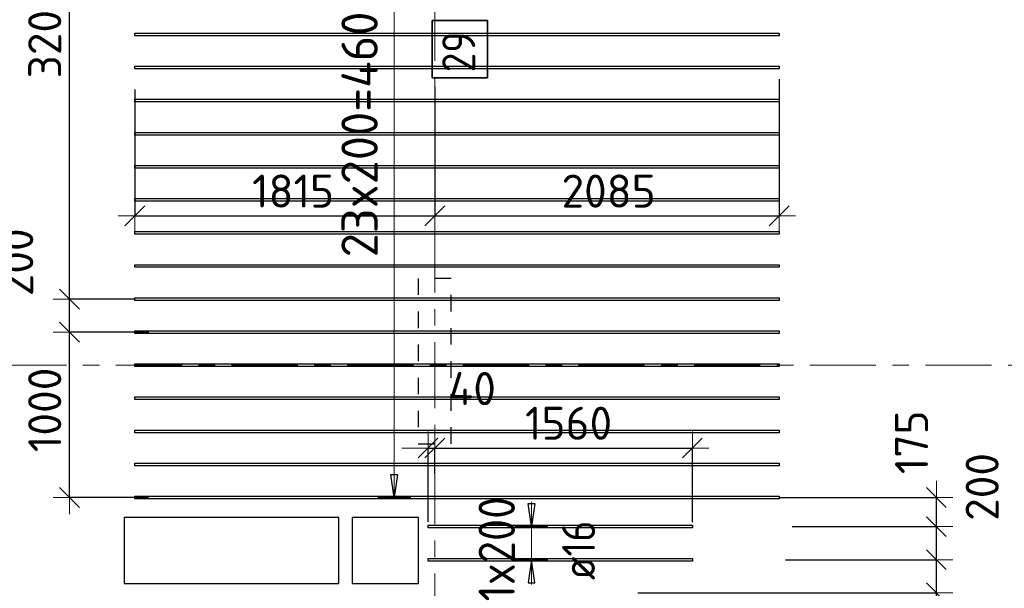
# Model space of a CAD drawing. Header units: metres. Extents: x -38 to 107, y -15 to 21.
# Tile 14 of 167: x 10.09 to 16.05, y 11.45 to 14.89. Entities that reach past the tile are written whole.
import ezdxf

# ---------------------------------------------------------------- set-up
doc = ezdxf.new("R2010")
doc.units = ezdxf.units.M
doc.header["$PDMODE"] = 65
for name, pattern in [('______11', [0.5, 0.4, -0.05, 0, -0.05]), ('______2', [0.0405, 0.03, -0.0105]), ('______5', [1.1, 0.8, -0.1, 0.1, -0.1])]:
    doc.linetypes.add(name, pattern=pattern)
for name, color, linetype, lineweight in [('XR$2$Осевая линия (1)', 7, '______5', 13), ('XR$4$Перекрытие (1)', 7, 'Continuous', 35), ('XR$4$Размерная линия (1)', 7, 'Continuous', 13)]:
    doc.layers.add(name, color=color, linetype=linetype, lineweight=lineweight)
doc.layers.add('XR$4$Арм.стержн.Доп. Арм верхн.зоны Х', color=7, linetype='Continuous', lineweight=35, true_color=0x8c8cff)
doc.layers.add('XR$6$Стена_ бетон несущ.', color=7, linetype='Continuous', lineweight=70, true_color=0xb4b496)
doc.styles.add('ISOCPEUR', font='txt')
doc.dimstyles.new('DIMSTYLE_3', dxfattribs={"dimtxt": 0.2, "dimasz": 0.2, "dimexe": 0, "dimexo": 0, "dimgap": 0.1, "dimtad": 2, "dimdec": 0, "dimlfac": 1000, "dimrnd": 5, "dimzin": 12, "dimdsep": 46, "dimtxsty": 'ISOCPEUR', "dimblk1": 'ALL_ML_STRICH', "dimblk2": 'ALL_ML_STRICH', "dimsah": 1, "dimcen": 0, "dimclrd": 7, "dimclre": 256, "dimclrt": 7, "dimadec": 0, "dimazin": 0, "dimtfac": 1, "dimtdec": 0, "dimtix": 1, "dimtmove": 2, "dimatfit": 3, "dimfxl": 0, "dimtzin": 0, "dimlwd": 0, "dimlwe": -3, "dimarcsym": 0})
doc.dimstyles.new('DIMSTYLE_33', dxfattribs={"dimtxt": 0.2, "dimasz": 0.2, "dimexe": 0, "dimexo": 0, "dimgap": 0.1, "dimtad": 2, "dimdec": 0, "dimlfac": 1000, "dimrnd": 5, "dimzin": 12, "dimdsep": 46, "dimtxsty": 'ISOCPEUR', "dimblk1": 'ALL_ML_STRICH', "dimblk2": 'ALL_ML_STRICH', "dimsah": 1, "dimcen": 0, "dimclrd": 7, "dimclre": 256, "dimclrt": 7, "dimadec": 0, "dimazin": 0, "dimtfac": 1, "dimtdec": 0, "dimtix": 1, "dimtmove": 2, "dimatfit": 3, "dimfxl": 0, "dimtvp": 1.2, "dimtzin": 0, "dimlwd": 0, "dimlwe": -3, "dimarcsym": 0})
doc.dimstyles.new('DIMSTYLE_34', dxfattribs={"dimtxt": 0.2, "dimasz": 0.2, "dimexe": 0, "dimexo": 0, "dimgap": 0.1, "dimtad": 0, "dimdec": 0, "dimlfac": 1000, "dimrnd": 5, "dimzin": 12, "dimdsep": 46, "dimtxsty": 'ISOCPEUR', "dimblk1": 'ALL_ML_STRICH', "dimblk2": 'ALL_ML_STRICH', "dimsah": 1, "dimcen": 0, "dimclrd": 7, "dimclre": 256, "dimclrt": 7, "dimadec": 0, "dimazin": 0, "dimtfac": 1, "dimtdec": 0, "dimtix": 1, "dimtmove": 2, "dimatfit": 3, "dimfxl": 0, "dimtvp": 1.2, "dimtzin": 0, "dimlwd": 0, "dimlwe": -3, "dimarcsym": 0})

# ---------------------------------------------------------------- blocks, each defined once
blk = doc.blocks.new('ALL_ML_STRICH')
at = {"color": 0, "linetype": 'ByBlock', "lineweight": -2}
for p, q in [((-0.3, -0.3), (0.3, 0.3)), ((0, -0.5), (0, 0.5)), ((-1, 0), (0.5, 0))]:
    blk.add_line(p, q, dxfattribs=at)
blk = doc.blocks.new('*D411')
at = {"layer": 'DEFPOINTS', "color": 7, "linetype": 'Continuous', "lineweight": 13, "transparency": 33554687}
for p in [(10.7838, 14.4876), (12.6, 14.5033), (10.7838, 13.7033)]:
    blk.add_point(p, dxfattribs=at)
at = {"layer": 'XR$4$Размерная линия (1)', "color": 9, "linetype": 'Continuous', "lineweight": -2, "true_color": 0xc7c7c7, "transparency": 33554687}
for p, q in [((12.6, 14.4833), (12.6, 13.7033)), ((10.7838, 14.4676), (10.7838, 13.7033))]:
    blk.add_line(p, q, dxfattribs=at)
at = {"layer": 'XR$4$Размерная линия (1)', "color": 7, "linetype": 'Continuous', "lineweight": -2, "transparency": 33554687}
blk.add_line((10.7838, 13.7033), (12.6, 13.7033), dxfattribs=at)
at = {"layer": 'XR$4$Размерная линия (1)', "color": 7, "linetype": 'Continuous', "lineweight": 13, "transparency": 33554687, "xscale": 0.2, "yscale": 0.2, "zscale": 0.2, "rotation": 180}
blk.add_blockref('ALL_ML_STRICH', (10.7838, 13.7033), dxfattribs=at)
at = {"layer": 'XR$4$Размерная линия (1)', "color": 7, "linetype": 'Continuous', "lineweight": 13, "transparency": 33554687, "xscale": 0.2, "yscale": 0.2, "zscale": 0.2}
blk.add_blockref('ALL_ML_STRICH', (12.6, 13.7033), dxfattribs=at)
at = {"layer": 'XR$4$Размерная линия (1)', "color": 7, "linetype": 'Continuous', "lineweight": 13, "transparency": 33554687, "insert": (11.7419, 13.8533), "char_height": 0.2, "width": 0.8, "attachment_point": 5, "style": 'ISOCPEUR'}
blk.add_mtext('\\A1;{1815}', dxfattribs=at)
blk = doc.blocks.new('*D412')
at = {"layer": 'DEFPOINTS', "color": 7, "linetype": 'Continuous', "lineweight": 13, "transparency": 33554687}
for p in [(14.6838, 14.5505), (12.6, 14.5033), (12.6, 13.7033)]:
    blk.add_point(p, dxfattribs=at)
at = {"layer": 'XR$4$Размерная линия (1)', "color": 9, "linetype": 'Continuous', "lineweight": -2, "true_color": 0xc7c7c7, "transparency": 33554687}
for p, q in [((12.6, 14.4833), (12.6, 13.7033)), ((14.6838, 14.5305), (14.6838, 13.7033))]:
    blk.add_line(p, q, dxfattribs=at)
at = {"layer": 'XR$4$Размерная линия (1)', "color": 7, "linetype": 'Continuous', "lineweight": -2, "transparency": 33554687}
blk.add_line((12.6, 13.7033), (14.6838, 13.7033), dxfattribs=at)
at = {"layer": 'XR$4$Размерная линия (1)', "color": 7, "linetype": 'Continuous', "lineweight": 13, "transparency": 33554687, "xscale": 0.2, "yscale": 0.2, "zscale": 0.2, "rotation": 180}
blk.add_blockref('ALL_ML_STRICH', (12.6, 13.7033), dxfattribs=at)
at = {"layer": 'XR$4$Размерная линия (1)', "color": 7, "linetype": 'Continuous', "lineweight": 13, "transparency": 33554687, "xscale": 0.2, "yscale": 0.2, "zscale": 0.2}
blk.add_blockref('ALL_ML_STRICH', (14.6838, 13.7033), dxfattribs=at)
at = {"layer": 'XR$4$Размерная линия (1)', "color": 7, "linetype": 'Continuous', "lineweight": 13, "transparency": 33554687, "insert": (13.6519, 13.8533), "char_height": 0.2, "width": 0.8, "attachment_point": 5, "style": 'ISOCPEUR'}
blk.add_mtext('\\A1;{2085}', dxfattribs=at)
blk = doc.blocks.new('*D535')
at = {"layer": 'DEFPOINTS', "color": 7, "linetype": 'Continuous', "lineweight": 13, "transparency": 33554687}
for p in [(13.8097, 11.4241), (14.6233, 9.8241), (15.6359, 9.8241)]:
    blk.add_point(p, dxfattribs=at)
at = {"layer": 'XR$4$Размерная линия (1)', "color": 9, "linetype": 'Continuous', "lineweight": -2, "true_color": 0xc7c7c7, "transparency": 33554687}
for p, q in [((13.8297, 11.4241), (15.6359, 11.4241)), ((14.6433, 9.8241), (15.6359, 9.8241))]:
    blk.add_line(p, q, dxfattribs=at)
at = {"layer": 'XR$4$Размерная линия (1)', "color": 7, "linetype": 'Continuous', "lineweight": -2, "transparency": 33554687}
blk.add_line((15.6359, 9.8241), (15.6359, 11.4241), dxfattribs=at)
at = {"layer": 'XR$4$Размерная линия (1)', "color": 7, "linetype": 'Continuous', "lineweight": 13, "transparency": 33554687, "xscale": 0.2, "yscale": 0.2, "zscale": 0.2}
for p, rotation in [((15.6359, 11.4241), 90), ((15.6359, 9.8241), 270)]:
    blk.add_blockref('ALL_ML_STRICH', p, dxfattribs=dict(at, rotation=rotation))
at = {"layer": 'XR$4$Размерная линия (1)', "color": 7, "linetype": 'Continuous', "lineweight": 13, "transparency": 33554687, "insert": (15.4859, 10.6541), "char_height": 0.2, "width": 0.8, "attachment_point": 5, "rotation": 90, "style": 'ISOCPEUR'}
blk.add_mtext('\\A1;{1600}', dxfattribs=at)
blk = doc.blocks.new('*D536')
at = {"layer": 'DEFPOINTS', "color": 7, "linetype": 'Continuous', "lineweight": 13, "transparency": 33554687}
for p in [(14.7023, 11.6241), (13.8097, 11.4241), (15.6359, 11.4241)]:
    blk.add_point(p, dxfattribs=at)
at = {"layer": 'XR$4$Размерная линия (1)', "color": 9, "linetype": 'Continuous', "lineweight": -2, "true_color": 0xc7c7c7, "transparency": 33554687}
for p, q in [((14.7223, 11.6241), (15.6359, 11.6241)), ((13.8297, 11.4241), (15.6359, 11.4241))]:
    blk.add_line(p, q, dxfattribs=at)
at = {"layer": 'XR$4$Размерная линия (1)', "color": 7, "linetype": 'Continuous', "lineweight": -2, "transparency": 33554687}
blk.add_line((15.6359, 11.4241), (15.6359, 11.6241), dxfattribs=at)
at = {"layer": 'XR$4$Размерная линия (1)', "color": 7, "linetype": 'Continuous', "lineweight": 13, "transparency": 33554687, "xscale": 0.2, "yscale": 0.2, "zscale": 0.2}
for p, rotation in [((15.6359, 11.6241), 90), ((15.6359, 11.4241), 270)]:
    blk.add_blockref('ALL_ML_STRICH', p, dxfattribs=dict(at, rotation=rotation))
at = {"layer": 'XR$4$Размерная линия (1)', "color": 7, "linetype": 'Continuous', "lineweight": 13, "transparency": 33554687, "insert": (15.873, 11.1496), "char_height": 0.2, "width": 0.6, "attachment_point": 5, "rotation": 90, "style": 'ISOCPEUR'}
blk.add_mtext('\\A1;{200}', dxfattribs=at)
blk = doc.blocks.new('*D537')
at = {"layer": 'DEFPOINTS', "color": 7, "linetype": 'Continuous', "lineweight": 13, "transparency": 33554687}
for p in [(14.7428, 11.8241), (14.7023, 11.6241), (15.6359, 11.6241)]:
    blk.add_point(p, dxfattribs=at)
at = {"layer": 'XR$4$Размерная линия (1)', "color": 9, "linetype": 'Continuous', "lineweight": -2, "true_color": 0xc7c7c7, "transparency": 33554687}
for p, q in [((14.7628, 11.8241), (15.6359, 11.8241)), ((14.7223, 11.6241), (15.6359, 11.6241))]:
    blk.add_line(p, q, dxfattribs=at)
at = {"layer": 'XR$4$Размерная линия (1)', "color": 7, "linetype": 'Continuous', "lineweight": -2, "transparency": 33554687}
blk.add_line((15.6359, 11.6241), (15.6359, 11.8241), dxfattribs=at)
at = {"layer": 'XR$4$Размерная линия (1)', "color": 7, "linetype": 'Continuous', "lineweight": 13, "transparency": 33554687, "xscale": 0.2, "yscale": 0.2, "zscale": 0.2}
for p, rotation in [((15.6359, 11.8241), 90), ((15.6359, 11.6241), 270)]:
    blk.add_blockref('ALL_ML_STRICH', p, dxfattribs=dict(at, rotation=rotation))
at = {"layer": 'XR$4$Размерная линия (1)', "color": 7, "linetype": 'Continuous', "lineweight": 13, "transparency": 33554687, "insert": (15.913, 12.0643), "char_height": 0.2, "width": 0.6, "attachment_point": 5, "rotation": 90, "style": 'ISOCPEUR'}
blk.add_mtext('\\A1;{200}', dxfattribs=at)
blk = doc.blocks.new('*D538')
at = {"layer": 'DEFPOINTS', "color": 7, "linetype": 'Continuous', "lineweight": 13, "transparency": 33554687}
for p in [(14.6613, 12.0002), (14.7428, 11.8241), (15.6359, 11.8241)]:
    blk.add_point(p, dxfattribs=at)
at = {"layer": 'XR$4$Размерная линия (1)', "color": 9, "linetype": 'Continuous', "lineweight": -2, "true_color": 0xc7c7c7, "transparency": 33554687}
for p, q in [((14.6813, 12.0002), (15.6359, 12.0002)), ((14.7628, 11.8241), (15.6359, 11.8241))]:
    blk.add_line(p, q, dxfattribs=at)
at = {"layer": 'XR$4$Размерная линия (1)', "color": 7, "linetype": 'Continuous', "lineweight": -2, "transparency": 33554687}
blk.add_line((15.6359, 11.8241), (15.6359, 12.0002), dxfattribs=at)
at = {"layer": 'XR$4$Размерная линия (1)', "color": 7, "linetype": 'Continuous', "lineweight": 13, "transparency": 33554687, "xscale": 0.2, "yscale": 0.2, "zscale": 0.2}
for p, rotation in [((15.6359, 12.0002), 90), ((15.6359, 11.8241), 270)]:
    blk.add_blockref('ALL_ML_STRICH', p, dxfattribs=dict(at, rotation=rotation))
at = {"layer": 'XR$4$Размерная линия (1)', "color": 7, "linetype": 'Continuous', "lineweight": 13, "transparency": 33554687, "insert": (15.4855, 12.3339), "char_height": 0.2, "width": 0.6, "attachment_point": 5, "rotation": 90, "style": 'ISOCPEUR'}
blk.add_mtext('\\A1;{175}', dxfattribs=at)
blk = doc.blocks.new('*D539')
at = {"layer": 'DEFPOINTS', "color": 7, "linetype": 'Continuous', "lineweight": 13, "transparency": 33554687}
for p in [(10.8893, 13.0002), (10.3887, 12.0002), (10.8864, 12.0002)]:
    blk.add_point(p, dxfattribs=at)
at = {"layer": 'XR$4$Размерная линия (1)', "color": 9, "linetype": 'Continuous', "lineweight": -2, "true_color": 0xc7c7c7, "transparency": 33554687}
for p, q in [((10.8693, 13.0002), (10.3887, 13.0002)), ((10.8664, 12.0002), (10.3887, 12.0002))]:
    blk.add_line(p, q, dxfattribs=at)
at = {"layer": 'XR$4$Размерная линия (1)', "color": 7, "linetype": 'Continuous', "lineweight": -2, "transparency": 33554687}
blk.add_line((10.3887, 12.0002), (10.3887, 13.0002), dxfattribs=at)
at = {"layer": 'XR$4$Размерная линия (1)', "color": 7, "linetype": 'Continuous', "lineweight": 13, "transparency": 33554687, "xscale": 0.2, "yscale": 0.2, "zscale": 0.2}
for p, rotation in [((10.3887, 13.0002), 90), ((10.3887, 12.0002), 270)]:
    blk.add_blockref('ALL_ML_STRICH', p, dxfattribs=dict(at, rotation=rotation))
at = {"layer": 'XR$4$Размерная линия (1)', "color": 7, "linetype": 'Continuous', "lineweight": 13, "transparency": 33554687, "insert": (10.2387, 12.5302), "char_height": 0.2, "width": 0.8, "attachment_point": 5, "rotation": 90, "style": 'ISOCPEUR'}
blk.add_mtext('\\A1;{1000}', dxfattribs=at)
blk = doc.blocks.new('*D540')
at = {"layer": 'DEFPOINTS', "color": 7, "linetype": 'Continuous', "lineweight": 13, "transparency": 33554687}
for p in [(10.8058, 13.2002), (10.3887, 13.0002), (10.8893, 13.0002)]:
    blk.add_point(p, dxfattribs=at)
at = {"layer": 'XR$4$Размерная линия (1)', "color": 9, "linetype": 'Continuous', "lineweight": -2, "true_color": 0xc7c7c7, "transparency": 33554687}
for p, q in [((10.7858, 13.2002), (10.3887, 13.2002)), ((10.8693, 13.0002), (10.3887, 13.0002))]:
    blk.add_line(p, q, dxfattribs=at)
at = {"layer": 'XR$4$Размерная линия (1)', "color": 7, "linetype": 'Continuous', "lineweight": -2, "transparency": 33554687}
blk.add_line((10.3887, 13.0002), (10.3887, 13.2002), dxfattribs=at)
at = {"layer": 'XR$4$Размерная линия (1)', "color": 7, "linetype": 'Continuous', "lineweight": 13, "transparency": 33554687, "xscale": 0.2, "yscale": 0.2, "zscale": 0.2}
for p, rotation in [((10.3887, 13.2002), 90), ((10.3887, 13.0002), 270)]:
    blk.add_blockref('ALL_ML_STRICH', p, dxfattribs=dict(at, rotation=rotation))
at = {"layer": 'XR$4$Размерная линия (1)', "color": 7, "linetype": 'Continuous', "lineweight": 13, "transparency": 33554687, "insert": (10.0691, 13.4225), "char_height": 0.2, "width": 0.6, "attachment_point": 5, "rotation": 90, "style": 'ISOCPEUR'}
blk.add_mtext('\\A1;{200}', dxfattribs=at)
blk = doc.blocks.new('*D541')
at = {"layer": 'DEFPOINTS', "color": 7, "linetype": 'Continuous', "lineweight": 13, "transparency": 33554687}
for p in [(10.6791, 16.4), (10.3887, 13.2002), (10.8058, 13.2002)]:
    blk.add_point(p, dxfattribs=at)
at = {"layer": 'XR$4$Размерная линия (1)', "color": 9, "linetype": 'Continuous', "lineweight": -2, "true_color": 0xc7c7c7, "transparency": 33554687}
for p, q in [((10.6591, 16.4), (10.3887, 16.4)), ((10.7858, 13.2002), (10.3887, 13.2002))]:
    blk.add_line(p, q, dxfattribs=at)
at = {"layer": 'XR$4$Размерная линия (1)', "color": 7, "linetype": 'Continuous', "lineweight": -2, "transparency": 33554687}
blk.add_line((10.3887, 13.2002), (10.3887, 16.4), dxfattribs=at)
at = {"layer": 'XR$4$Размерная линия (1)', "color": 7, "linetype": 'Continuous', "lineweight": 13, "transparency": 33554687, "xscale": 0.2, "yscale": 0.2, "zscale": 0.2}
for p, rotation in [((10.3887, 16.4), 90), ((10.3887, 13.2002), 270)]:
    blk.add_blockref('ALL_ML_STRICH', p, dxfattribs=dict(at, rotation=rotation))
at = {"layer": 'XR$4$Размерная линия (1)', "color": 7, "linetype": 'Continuous', "lineweight": 13, "transparency": 33554687, "insert": (10.2387, 14.8101), "char_height": 0.2, "width": 0.8, "attachment_point": 5, "rotation": 90, "style": 'ISOCPEUR'}
blk.add_mtext('\\A1;{3200}', dxfattribs=at)
blk = doc.blocks.new('*D646')
at = {"layer": 'DEFPOINTS', "color": 7, "linetype": 'Continuous', "lineweight": 13, "transparency": 33554687}
for p in [(12.5589, 12.2994), (12.6, 12.1246), (12.5589, 11.8331)]:
    blk.add_point(p, dxfattribs=at)
at = {"layer": 'XR$4$Размерная линия (1)', "color": 9, "linetype": 'Continuous', "lineweight": -2, "true_color": 0xc7c7c7, "transparency": 33554687}
for p, q in [((12.5589, 11.8531), (12.5589, 12.2994)), ((12.6, 12.1446), (12.6, 12.2994))]:
    blk.add_line(p, q, dxfattribs=at)
at = {"layer": 'XR$4$Размерная линия (1)', "color": 7, "linetype": 'Continuous', "lineweight": -2, "transparency": 33554687}
blk.add_line((12.5589, 12.2994), (12.6, 12.2994), dxfattribs=at)
at = {"layer": 'XR$4$Размерная линия (1)', "color": 7, "linetype": 'Continuous', "lineweight": 13, "transparency": 33554687, "xscale": 0.2, "yscale": 0.2, "zscale": 0.2}
blk.add_blockref('ALL_ML_STRICH', (12.6, 12.2994), dxfattribs=at)
at = {"layer": 'XR$4$Размерная линия (1)', "color": 7, "linetype": 'Continuous', "lineweight": 13, "transparency": 33554687, "xscale": 0.2, "yscale": 0.2, "zscale": 0.2, "rotation": 180}
blk.add_blockref('ALL_ML_STRICH', (12.5589, 12.2994), dxfattribs=at)
at = {"layer": 'XR$4$Размерная линия (1)', "color": 7, "linetype": 'Continuous', "lineweight": 13, "transparency": 33554687, "insert": (12.8262, 12.6591), "char_height": 0.2, "width": 0.4, "attachment_point": 5, "style": 'ISOCPEUR'}
blk.add_mtext('\\A1;{40}', dxfattribs=at)
blk = doc.blocks.new('*D647')
at = {"layer": 'DEFPOINTS', "color": 7, "linetype": 'Continuous', "lineweight": 13, "transparency": 33554687}
for p in [(12.6, 12.2994), (12.6, 12.1246), (14.1589, 11.8321)]:
    blk.add_point(p, dxfattribs=at)
at = {"layer": 'XR$4$Размерная линия (1)', "color": 9, "linetype": 'Continuous', "lineweight": -2, "true_color": 0xc7c7c7, "transparency": 33554687}
for p, q in [((12.6, 12.1446), (12.6, 12.2994)), ((14.1589, 11.8521), (14.1589, 12.2994))]:
    blk.add_line(p, q, dxfattribs=at)
at = {"layer": 'XR$4$Размерная линия (1)', "color": 7, "linetype": 'Continuous', "lineweight": -2, "transparency": 33554687}
blk.add_line((12.6, 12.2994), (14.1589, 12.2994), dxfattribs=at)
at = {"layer": 'XR$4$Размерная линия (1)', "color": 7, "linetype": 'Continuous', "lineweight": 13, "transparency": 33554687, "xscale": 0.2, "yscale": 0.2, "zscale": 0.2, "rotation": 180}
blk.add_blockref('ALL_ML_STRICH', (12.6, 12.2994), dxfattribs=at)
at = {"layer": 'XR$4$Размерная линия (1)', "color": 7, "linetype": 'Continuous', "lineweight": 13, "transparency": 33554687, "xscale": 0.2, "yscale": 0.2, "zscale": 0.2}
blk.add_blockref('ALL_ML_STRICH', (14.1589, 12.2994), dxfattribs=at)
at = {"layer": 'XR$4$Размерная линия (1)', "color": 7, "linetype": 'Continuous', "lineweight": 13, "transparency": 33554687, "insert": (13.4095, 12.4494), "char_height": 0.2, "width": 0.8, "attachment_point": 5, "style": 'ISOCPEUR'}
blk.add_mtext('\\A1;{1560}', dxfattribs=at)

msp = doc.modelspace()

# ---------------------------------------------------------------- linework, layer by layer
at = {"layer": 'XR$2$Осевая линия (1)', "color": 253, "linetype": '______11', "lineweight": 13, "true_color": 0xa0a0a0, "transparency": 33554687}
for p, q in [((12.6, 8.34), (12.6, 19.78)), ((-2.63, 12.8), (62.6, 12.8))]:
    msp.add_line(p, q, dxfattribs=at)
at = {"layer": 'XR$4$Арм.стержн.Доп. Арм верхн.зоны Х', "color": 7, "linetype": 'Continuous', "lineweight": 13, "transparency": 33554687}
for p, q in [((12.3545, 12.0002), (12.3545, 16.6002)), ((12.3545, 12.0002), (12.3545, 12.0002)), ((13.1846, 11.8241), (13.1846, 11.9741)), ((13.1846, 11.6241), (13.1846, 11.8241)), ((13.1846, 11.6241), (13.1846, 11.4741))]:
    msp.add_line(p, q, dxfattribs=at)
at = {"layer": 'XR$4$Арм.стержн.Доп. Арм верхн.зоны Х', "color": 7, "linetype": 'Continuous', "lineweight": 25, "transparency": 33554687}
for p, q in [((12.3545, 12.0002), (12.3345, 12.1402)), ((12.3345, 12.1402), (12.3745, 12.1402)), ((12.3745, 12.1402), (12.3545, 12.0002)), ((13.1846, 11.8241), (13.1646, 11.9641)), ((13.1646, 11.9641), (13.2046, 11.9641)), ((13.2046, 11.9641), (13.1846, 11.8241)), ((13.1846, 11.6241), (13.1646, 11.4841)), ((13.2046, 11.4841), (13.1846, 11.6241)), ((13.1646, 11.4841), (13.2046, 11.4841))]:
    msp.add_line(p, q, dxfattribs=at)
at = {"layer": 'XR$4$Арм.стержн.Доп. Арм верхн.зоны Х', "color": 253, "linetype": 'Continuous', "lineweight": -3, "true_color": 0xa0a0a0, "transparency": 33554687}
for p, q in [((12.3545, 12.0002), (12.2545, 12.0002)), ((12.3545, 12.0002), (12.4545, 12.0002)), ((13.1846, 11.8241), (13.0846, 11.8241)), ((13.1846, 11.8241), (13.2846, 11.8241)), ((13.1846, 11.6241), (13.0846, 11.6241)), ((13.1846, 11.6241), (13.2846, 11.6241))]:
    msp.add_line(p, q, dxfattribs=at)
at = {"layer": 'XR$4$Арм.стержн.Доп. Арм верхн.зоны Х', "color": 7, "linetype": 'Continuous', "lineweight": 35, "transparency": 33554687}
msp.add_lwpolyline([(12.9179, 14.538), (12.9179, 14.8847), (12.5845, 14.8847), (12.5845, 14.538), (12.9179, 14.538)], dxfattribs=at)
at = {"layer": 'XR$4$Арм.стержн.Доп. Арм верхн.зоны Х', "color": 7, "linetype": 'Continuous', "lineweight": 25, "transparency": 33554687}
for points in [[(10.7838, 14.8082), (14.6838, 14.8082), (14.6838, 14.7922), (10.7838, 14.7922), (10.7838, 14.8082)], [(10.7838, 14.6082), (14.6838, 14.6082), (14.6838, 14.5922), (10.7838, 14.5922), (10.7838, 14.6082)], [(10.7838, 14.4082), (14.6838, 14.4082), (14.6838, 14.3922), (10.7838, 14.3922), (10.7838, 14.4082)], [(10.7838, 14.2082), (14.6838, 14.2082), (14.6838, 14.1922), (10.7838, 14.1922), (10.7838, 14.2082)], [(10.7838, 14.0082), (14.6838, 14.0082), (14.6838, 13.9922), (10.7838, 13.9922), (10.7838, 14.0082)], [(10.7838, 13.8082), (14.6838, 13.8082), (14.6838, 13.7922), (10.7838, 13.7922), (10.7838, 13.8082)], [(10.7838, 13.6082), (14.6838, 13.6082), (14.6838, 13.5922), (10.7838, 13.5922), (10.7838, 13.6082)], [(10.7838, 13.4082), (14.6838, 13.4082), (14.6838, 13.3922), (10.7838, 13.3922), (10.7838, 13.4082)], [(10.7838, 13.2082), (14.6838, 13.2082), (14.6838, 13.1922), (10.7838, 13.1922), (10.7838, 13.2082)], [(10.7838, 13.0082), (14.6838, 13.0082), (14.6838, 12.9922), (10.7838, 12.9922), (10.7838, 13.0082)], [(10.7838, 12.8082), (14.6838, 12.8082), (14.6838, 12.7922), (10.7838, 12.7922), (10.7838, 12.8082)], [(10.7838, 12.6082), (14.6838, 12.6082), (14.6838, 12.5922), (10.7838, 12.5922), (10.7838, 12.6082)], [(10.7838, 12.4082), (14.6838, 12.4082), (14.6838, 12.3922), (10.7838, 12.3922), (10.7838, 12.4082)], [(10.7838, 12.2082), (14.6838, 12.2082), (14.6838, 12.1922), (10.7838, 12.1922), (10.7838, 12.2082)], [(10.7838, 12.0082), (14.6838, 12.0082), (14.6838, 11.9922), (10.7838, 11.9922), (10.7838, 12.0082)], [(12.5589, 11.8321), (14.1589, 11.8321), (14.1589, 11.8161), (12.5589, 11.8161), (12.5589, 11.8321)], [(12.5589, 11.6321), (14.1589, 11.6321), (14.1589, 11.6161), (12.5589, 11.6161), (12.5589, 11.6321)]]:
    msp.add_lwpolyline(points, dxfattribs=at)
at = {"layer": 'XR$4$Перекрытие (1)', "color": 7, "linetype": 'Continuous', "lineweight": 25, "transparency": 33554687}
for p, q in [((10.7194, 11.8802), (10.7194, 11.4802)), ((12.0194, 11.8802), (10.7194, 11.8802)), ((12.0194, 11.4802), (12.0194, 11.8802)), ((12.1001, 11.8802), (12.1001, 11.4802)), ((12.5001, 11.8802), (12.1001, 11.8802)), ((12.5001, 11.4802), (12.5001, 11.8802)), ((10.7194, 11.4802), (12.0194, 11.4802)), ((12.1001, 11.4802), (12.5001, 11.4802))]:
    msp.add_line(p, q, dxfattribs=at)
at = {"layer": 'XR$6$Стена_ бетон несущ.', "color": 253, "linetype": '______2', "lineweight": -3, "true_color": 0xa0a0a0, "transparency": 33554687}
for p, q in [((12.5, 13.325), (12.4998, 13.325)), ((12.4998, 13.325), (12.4998, 12.325)), ((12.6998, 13.325), (12.5, 13.325)), ((12.6998, 12.325), (12.6998, 13.325)), ((12.4998, 12.325), (12.5, 12.325)), ((12.5, 12.325), (12.6998, 12.325))]:
    msp.add_line(p, q, dxfattribs=at)

# ---------------------------------------------------------------- texts
at = {"layer": 'XR$4$Арм.стержн.Доп. Арм верхн.зоны Х', "color": 7, "linetype": 'Continuous', "lineweight": 13, "transparency": 33554687, "char_height": 0.22, "attachment_point": 7, "rotation": 90, "style": 'ISOCPEUR'}
for s, insert, width in [('\\W0.97;23x200=4600', (12.2545, 13.4532), 1.821862), ('\\W0.89;1x200', (13.0846, 11.3721), 0.823552)]:
    msp.add_mtext(s, dxfattribs=dict(at, insert=insert, width=width))
at = {"layer": 'XR$4$Арм.стержн.Доп. Арм верхн.зоны Х', "color": 7, "linetype": 'Continuous', "lineweight": 25, "transparency": 33554687, "char_height": 0.2, "attachment_point": 7, "rotation": 90, "style": 'ISOCPEUR'}
for s, insert, width in [('\\W0.87;29', (12.8445, 14.5713), 0.367208), ('\\W0.89; ø16 ', (13.5699, 11.3881), 0.749105)]:
    msp.add_mtext(s, dxfattribs=dict(at, insert=insert, width=width))

# ---------------------------------------------------------------- dimensions: what is measured, and where the dimension line sits
at = {"layer": 'XR$4$Размерная линия (1)', "color": 7, "linetype": 'Continuous', "lineweight": 13, "transparency": 33554687}
for base, p1, p2, dimstyle, picture, middle in [((10.3887, 16.4), (10.7858, 13.2002), (10.6591, 16.4), 'DIMSTYLE_3', '*D541', (10.2387, 14.8101)), ((10.3887, 13.2002), (10.8693, 13.0002), (10.7858, 13.2002), 'DIMSTYLE_33', '*D540', (10.0691, 13.4225)), ((10.3887, 13.0002), (10.8664, 12.0002), (10.8693, 13.0002), 'DIMSTYLE_3', '*D539', (10.2387, 12.5302)), ((15.6359, 12.0002), (14.7628, 11.8241), (14.6813, 12.0002), 'DIMSTYLE_33', '*D538', (15.4855, 12.3339)), ((15.6359, 11.8241), (14.7223, 11.6241), (14.7628, 11.8241), 'DIMSTYLE_34', '*D537', (15.913, 12.0643)), ((15.6359, 11.6241), (13.8297, 11.4241), (14.7223, 11.6241), 'DIMSTYLE_34', '*D536', (15.873, 11.1496)), ((15.6359, 11.4241), (14.6433, 9.8241), (13.8297, 11.4241), 'DIMSTYLE_3', '*D535', (15.4859, 10.6541))]:
    dim = msp.add_linear_dim(base=base, p1=p1, p2=p2, angle=90, dimstyle=dimstyle, override={"dimpost": '<>', "dimclrd": 7, "dimclre": 9, "dimclrt": 7, "dimlwd": 0, "dimlwe": 65533}, dxfattribs=at)
    dim.commit()
    dim.dimension.update_dxf_attribs({"geometry": picture, "text_midpoint": middle, "dimtype": 160})
for base, p1, p2, dimstyle, picture, middle in [((14.6838, 13.7033), (12.6, 14.4833), (14.6838, 14.5305), 'DIMSTYLE_3', '*D412', (13.6519, 13.8533)), ((12.6, 13.7033), (10.7838, 14.4676), (12.6, 14.4833), 'DIMSTYLE_3', '*D411', (11.7419, 13.8533)), ((12.6, 12.2994), (12.5589, 11.8531), (12.6, 12.1446), 'DIMSTYLE_33', '*D646', (12.8262, 12.6591)), ((14.1589, 12.2994), (12.6, 12.1446), (14.1589, 11.8521), 'DIMSTYLE_3', '*D647', (13.4095, 12.4494))]:
    dim = msp.add_linear_dim(base=base, p1=p1, p2=p2, dimstyle=dimstyle, override={"dimpost": '<>', "dimclrd": 7, "dimclre": 9, "dimclrt": 7, "dimlwd": 0, "dimlwe": 65533}, dxfattribs=at)
    dim.commit()
    dim.dimension.update_dxf_attribs({"geometry": picture, "text_midpoint": middle, "dimtype": 160})

doc.saveas('drawing.dxf')
